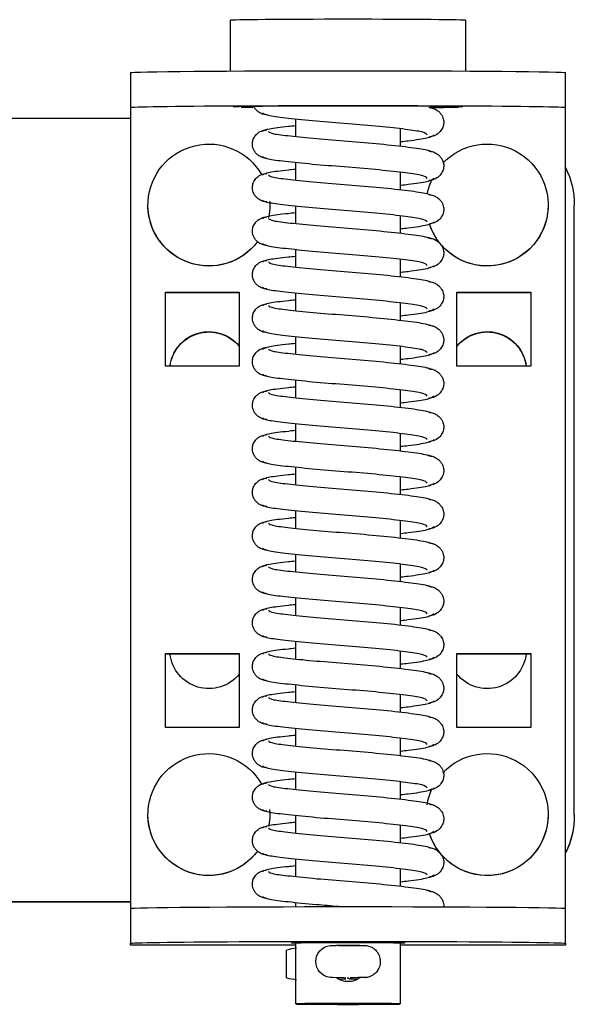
# Model space of a CAD drawing. Header units: centimetres. Extents: x 0 to 55409, y -2708 to 14680.
# Tile 158 of 215: x 50120.45 to 50126.83, y 5383.64 to 5394.95. Entities that reach past the tile are written whole.
import ezdxf

# ---------------------------------------------------------------- set-up
doc = ezdxf.new("R2010")
doc.units = ezdxf.units.CM
doc.header["$LTSCALE"] = 0.01
doc.layers.add('A-konstrukcja', color=7, linetype='Continuous')

# ---------------------------------------------------------------- blocks, each defined once
blk = doc.blocks.new('A$7E8814B27261F1')
at = {"color": 7, "linetype": 'Continuous'}
for p, q in [((3827.65, 4387), (3827.65, 4424.5)), ((3917.64, 4387), (3917.64, 4424.5)), ((3917.68, 4387), (3917.68, 4424.5)), ((3822.39, 4387), (3826.39, 4387)), ((3826.39, 4387), (3826.6, 4387)), ((3826.6, 4387), (3827.61, 4387)), ((3827.61, 4387), (3917.61, 4387)), ((3917.61, 4387), (3918.39, 4387)), ((3918.39, 4387), (3922.39, 4387)), ((3922.6, 4387), (3922.39, 4387)), ((3922.6, 4368), (3922.6, 4387)), ((3837.61, 4385), (3837.6, 4385)), ((3907.61, 4385), (3907.6, 4385)), ((3847.61, 4383), (3847.61, 4374.5)), ((3856.11, 4383), (3847.61, 4383)), ((3847.64, 4383), (3847.64, 4374.5)), ((3856.11, 4374.5), (3856.11, 4383)), ((3889.11, 4383), (3889.11, 4374.5)), ((3897.61, 4383), (3889.11, 4383)), ((3889.14, 4383), (3889.14, 4374.5)), ((3897.61, 4374.5), (3897.61, 4383)), ((3822.21, 4375.5), (3816.35, 4375.5)), ((3847.61, 4374.5), (3856.11, 4374.5)), ((3889.11, 4374.5), (3897.61, 4374.5)), ((3837.6, 4371), (3837.61, 4371)), ((3907.6, 4371), (3907.61, 4371)), ((3926.34, 4369.09), (3923.19, 4369.09)), ((3829.73, 4368), (3827.73, 4368)), ((3834.73, 4368), (3832.73, 4368)), ((3839.73, 4368), (3837.73, 4368)), ((3844.73, 4368), (3842.73, 4368)), ((3849.73, 4368), (3847.73, 4368)), ((3854.73, 4368), (3852.73, 4368)), ((3859.73, 4368), (3857.73, 4368)), ((3864.73, 4368), (3862.73, 4368)), ((3869.73, 4368), (3867.73, 4368)), ((3874.73, 4368), (3872.73, 4368)), ((3879.73, 4368), (3877.73, 4368)), ((3884.73, 4368), (3882.73, 4368)), ((3889.73, 4368), (3887.73, 4368)), ((3894.73, 4368), (3892.73, 4368)), ((3899.72, 4368), (3897.73, 4368)), ((3904.72, 4368), (3902.73, 4368)), ((3909.72, 4368), (3907.73, 4368)), ((3914.72, 4368), (3912.73, 4368)), ((3918.18, 4368), (3917.73, 4368)), ((3929.35, 4368), (3922.32, 4368)), ((3926.33, 4363.8), (3926.32, 4364.02)), ((3926.35, 4362.49), (3926.33, 4363.8)), ((3926.51, 4362.49), (3926.52, 4363.02)), ((3926.33, 4360.2), (3926.35, 4361.51)), ((3926.52, 4360.97), (3926.51, 4361.51)), ((3828.84, 4356), (3830.84, 4356)), ((3833.84, 4356), (3835.84, 4356)), ((3838.84, 4356), (3840.84, 4356)), ((3843.84, 4356), (3845.84, 4356)), ((3848.84, 4356), (3850.84, 4356)), ((3853.84, 4356), (3855.84, 4356)), ((3858.84, 4356), (3860.84, 4356)), ((3863.84, 4356), (3865.84, 4356)), ((3868.84, 4356), (3870.84, 4356)), ((3873.84, 4356), (3875.84, 4356)), ((3878.84, 4356), (3880.84, 4356)), ((3883.84, 4356), (3885.84, 4356)), ((3888.84, 4356), (3890.84, 4356)), ((3893.84, 4356), (3895.84, 4356)), ((3898.84, 4356), (3900.84, 4356)), ((3903.84, 4356), (3905.84, 4356)), ((3908.84, 4356), (3910.84, 4356)), ((3913.84, 4356), (3915.84, 4356)), ((3922.32, 4356), (3929.35, 4356)), ((3922.6, 4337), (3922.6, 4356)), ((3856.11, 4349.5), (3847.61, 4349.5)), ((3847.61, 4349.5), (3847.61, 4341)), ((3847.64, 4349.5), (3847.64, 4341)), ((3856.11, 4341), (3856.11, 4349.5)), ((3889.11, 4349.5), (3889.11, 4341)), ((3897.61, 4349.5), (3889.11, 4349.5)), ((3889.14, 4349.5), (3889.14, 4341)), ((3897.61, 4341), (3897.61, 4349.5)), ((3816.35, 4348.5), (3822.21, 4348.5)), ((3847.61, 4341), (3856.11, 4341)), ((3889.11, 4341), (3897.61, 4341)), ((3837.6, 4339), (3837.61, 4339)), ((3907.6, 4339), (3907.61, 4339)), ((3826.39, 4337), (3822.39, 4337)), ((3826.6, 4337), (3826.39, 4337)), ((3827.61, 4337), (3826.6, 4337)), ((3917.61, 4337), (3827.61, 4337)), ((3918.39, 4337), (3917.61, 4337)), ((3922.39, 4337), (3918.39, 4337)), ((3922.39, 4337), (3922.6, 4337)), ((3907.64, 4336), (3837.65, 4336)), ((3907.68, 4336), (3907.64, 4336))]:
    blk.add_line(p, q, dxfattribs=at)
for centre, radius, start, end in [((3924.48, 4363.85), 1.85, 6.3886, 173.7433), ((3924.54, 4362), 2.25, 0, 36.7992), ((3926.32, 4362.22), 0.178, 269.9445, 309.3444), ((3928.89, 4362.44), 2.54, 178.7797, 184.2455), ((3924.54, 4362), 2.25, 323.4294, 0), ((3920.15, 4360.24), 6.18, 357.0618, 359.6522)]:
    blk.add_arc(centre, radius, start, end, dxfattribs=at)
for centre, major_axis, ratio, start_param, end_param in [((3822.39, 4362), (0, -25), 0.008727, 3.141593, 6.283185), ((3826.39, 4362), (0, 25), 0.008727, 0, 3.141593), ((3918.39, 4362), (0, -25), 0.008727, 3.141593, 6.283185), ((3922.39, 4362), (0, 25), 0.008727, 0, 3.141593), ((3837.6, 4378), (0, -7), 0.999962, 0.643673, 5.758972), ((3837.61, 4378), (0, -7), 0.999962, 0.64291, 3.141593), ((3907.6, 4378), (0, -7), 0.999962, 0.643673, 5.758972), ((3907.61, 4378), (0, -7), 0.999962, 0.64291, 3.141593), ((3856.64, 4378), (0, 4.5), 0.999962, 0.11915, 2.461919), ((3856.68, 4378), (0, 4.5), 0.999962, 0.126966, 2.461919), ((3888.64, 4378), (0, 4.5), 0.999962, 3.821266, 6.171844), ((3816.35, 4362), (0, -13.5), 0.008727, 3.141593, 6.283185), ((3826.35, 4362), (0, -13.5), 0.008727, 2.51509, 2.713637), ((3837.6, 4378), (0, -7), 0.999962, 6.218805, 6.283185), ((3837.6, 4378), (0, -7), 0.999962, 0, 0.205478), ((3837.61, 4378), (0, -7), 0.999962, 0, 0.204519), ((3907.6, 4378), (0, -7), 0.999962, 6.200062, 6.283185), ((3907.6, 4378), (0, -7), 0.999962, 0, 0.192416), ((3907.61, 4378), (0, -7), 0.999962, 0, 0.191235), ((3922.35, 4362), (0, 6.5), 0.008727, 0, 3.536384), ((3922.35, 4362), (0, 6.5), 0.008727, 5.888394, 6.283185), ((3924.75, 4367.49), (0.02, 3.2), 0.577306, 1.080195, 1.440017), ((3924.77, 4368.25), (-1.85, 0.03), 0.865992, 5.747922, 5.805673), ((3924.77, 4368.25), (1.85, -0.03), 0.865992, 0.512416, 0.570167), ((3924.75, 4367.49), (0.02, 3.2), 0.577306, 4.851893, 5.211716), ((3926.5, 4364.21), (0, -1.96), 0.008727, 0, 0.523599), ((3926.33, 4362.49), (-0.18, 0.003), 0.865992, 3.141591, 3.294186), ((3926.33, 4361.51), (-0.18, -0.003), 0.865992, 2.988999, 3.141595), ((3826.35, 4362), (0, -13.5), 0.008727, 0.346715, 0.791701), ((3837.6, 4346), (0, 7), 0.999962, 0.756165, 5.966878), ((3837.6, 4346), (0, 7), 0.999962, 0.195682, 0.425982), ((3837.61, 4346), (0, 7), 0.999962, 3.141593, 5.967856), ((3907.6, 4346), (0, 7), 0.999962, 0.749505, 5.965135), ((3907.6, 4346), (0, 7), 0.999962, 0.159882, 0.437678), ((3907.61, 4346), (0, 7), 0.999962, 3.141593, 5.966115), ((3856.64, 4346), (0, -4.5), 0.999962, 3.821266, 6.164035), ((3856.68, 4346), (0, -4.5), 0.999962, 3.821266, 6.156219), ((3888.64, 4346), (0, -4.5), 0.999962, 0.111341, 2.461919), ((3837.65, 4346), (0, 10), 0.999962, 2.690566, 3.141593), ((3907.64, 4346), (0, -10), 0.999962, 0, 0.451027), ((3907.68, 4346), (0, 10), 0.999962, 3.141593, 3.592619)]:
    blk.add_ellipse(centre, major_axis=major_axis, ratio=ratio, start_param=start_param, end_param=end_param, dxfattribs=at)
for major_axis in [(0, 6), (0, 4.5)]:
    blk.add_ellipse((3929.35, 4362), major_axis=major_axis, ratio=0.008727, dxfattribs=at)
for points, knots in [([(3826.24, 4357.34), (3826.23, 4359.1), (3826.23, 4362.18), (3826.24, 4367.34), (3826.26, 4371.62), (3826.29, 4374.08), (3826.32, 4375), (3826.33, 4375.19), (3826.33, 4375.19)], [0, 0, 0, 0, 0.1687505, 0.3408406, 0.5128737, 0.6842855, 0.7688117, 0.8186463, 0.8186463, 0.8186463, 0.8186463]), ([(3832.24, 4371.34), (3832.22, 4371.52), (3832.18, 4371.82), (3831.96, 4372.25), (3831.69, 4372.57), (3831.31, 4372.85), (3830.85, 4373), (3830.4, 4373.01), (3829.9, 4372.87), (3829.43, 4372.52), (3829.06, 4371.98), (3828.99, 4371.57), (3828.96, 4371.34)], [0, 0, 0, 0, 0.083347, 0.163832, 0.239536, 0.309654, 0.433413, 0.542458, 0.654363, 0.770804, 0.888002, 1, 1, 1, 1]), ([(3837.24, 4371.34), (3837.22, 4371.52), (3837.18, 4371.82), (3836.96, 4372.25), (3836.69, 4372.57), (3836.31, 4372.85), (3835.84, 4373), (3835.4, 4373.01), (3834.9, 4372.87), (3834.43, 4372.52), (3834.06, 4371.98), (3833.99, 4371.57), (3833.96, 4371.34)], [0, 0, 0, 0, 0.083347, 0.163832, 0.239536, 0.309654, 0.433413, 0.542458, 0.654363, 0.770804, 0.888002, 1, 1, 1, 1]), ([(3842.24, 4371.34), (3842.22, 4371.52), (3842.18, 4371.82), (3841.96, 4372.25), (3841.69, 4372.57), (3841.31, 4372.85), (3840.84, 4373), (3840.4, 4373.01), (3839.9, 4372.87), (3839.43, 4372.52), (3839.06, 4371.98), (3838.99, 4371.57), (3838.96, 4371.34)], [0, 0, 0, 0, 0.083347, 0.163832, 0.239536, 0.309654, 0.433413, 0.542458, 0.654363, 0.770804, 0.888002, 1, 1, 1, 1]), ([(3847.24, 4371.34), (3847.22, 4371.52), (3847.18, 4371.82), (3846.96, 4372.25), (3846.69, 4372.57), (3846.31, 4372.85), (3845.84, 4373), (3845.39, 4373.01), (3844.9, 4372.87), (3844.43, 4372.52), (3844.06, 4371.98), (3843.99, 4371.57), (3843.96, 4371.34)], [0, 0, 0, 0, 0.083347, 0.163832, 0.239536, 0.309654, 0.433413, 0.542458, 0.654363, 0.770804, 0.888002, 1, 1, 1, 1]), ([(3852.24, 4371.34), (3852.22, 4371.52), (3852.18, 4371.82), (3851.96, 4372.25), (3851.69, 4372.57), (3851.3, 4372.85), (3850.84, 4373), (3850.39, 4373.01), (3849.9, 4372.87), (3849.43, 4372.52), (3849.06, 4371.98), (3848.99, 4371.57), (3848.96, 4371.34)], [0, 0, 0, 0, 0.083347, 0.163832, 0.239536, 0.309654, 0.433413, 0.542458, 0.654363, 0.770804, 0.888002, 1, 1, 1, 1]), ([(3857.24, 4371.34), (3857.22, 4371.52), (3857.18, 4371.82), (3856.96, 4372.25), (3856.69, 4372.57), (3856.3, 4372.85), (3855.84, 4373), (3855.39, 4373.01), (3854.9, 4372.87), (3854.43, 4372.52), (3854.06, 4371.98), (3853.99, 4371.57), (3853.96, 4371.34)], [0, 0, 0, 0, 0.083347, 0.163832, 0.239536, 0.309654, 0.433413, 0.542458, 0.654363, 0.770804, 0.888002, 1, 1, 1, 1]), ([(3862.24, 4371.34), (3862.22, 4371.52), (3862.17, 4371.82), (3861.96, 4372.25), (3861.69, 4372.57), (3861.3, 4372.85), (3860.84, 4373), (3860.39, 4373.01), (3859.9, 4372.87), (3859.43, 4372.52), (3859.06, 4371.98), (3858.99, 4371.57), (3858.96, 4371.34)], [0, 0, 0, 0, 0.083347, 0.163832, 0.239536, 0.309654, 0.433413, 0.542458, 0.654363, 0.770804, 0.888002, 1, 1, 1, 1]), ([(3867.24, 4371.34), (3867.21, 4371.52), (3867.17, 4371.82), (3866.96, 4372.25), (3866.69, 4372.57), (3866.3, 4372.85), (3865.84, 4373), (3865.39, 4373.01), (3864.9, 4372.87), (3864.43, 4372.52), (3864.06, 4371.98), (3863.99, 4371.57), (3863.96, 4371.34)], [0, 0, 0, 0, 0.083347, 0.163832, 0.239536, 0.309654, 0.433413, 0.542458, 0.654363, 0.770804, 0.888002, 1, 1, 1, 1]), ([(3872.24, 4371.34), (3872.21, 4371.52), (3872.17, 4371.82), (3871.96, 4372.25), (3871.68, 4372.57), (3871.3, 4372.85), (3870.84, 4373), (3870.39, 4373.01), (3869.9, 4372.87), (3869.43, 4372.52), (3869.06, 4371.98), (3868.99, 4371.57), (3868.96, 4371.34)], [0, 0, 0, 0, 0.083347, 0.163832, 0.239536, 0.309654, 0.433413, 0.542458, 0.654363, 0.770804, 0.888002, 1, 1, 1, 1]), ([(3877.24, 4371.34), (3877.21, 4371.52), (3877.17, 4371.82), (3876.96, 4372.25), (3876.68, 4372.57), (3876.3, 4372.85), (3875.84, 4373), (3875.39, 4373.01), (3874.9, 4372.87), (3874.43, 4372.52), (3874.06, 4371.98), (3873.99, 4371.57), (3873.96, 4371.34)], [0, 0, 0, 0, 0.083347, 0.163832, 0.239536, 0.309654, 0.433413, 0.542458, 0.654363, 0.770804, 0.888002, 1, 1, 1, 1]), ([(3882.24, 4371.34), (3882.21, 4371.52), (3882.17, 4371.82), (3881.96, 4372.25), (3881.68, 4372.57), (3881.3, 4372.85), (3880.84, 4373), (3880.39, 4373.01), (3879.9, 4372.87), (3879.43, 4372.52), (3879.06, 4371.98), (3878.99, 4371.57), (3878.96, 4371.34)], [0, 0, 0, 0, 0.083347, 0.163832, 0.239536, 0.309654, 0.433413, 0.542458, 0.654363, 0.770804, 0.888002, 1, 1, 1, 1]), ([(3887.24, 4371.34), (3887.21, 4371.52), (3887.17, 4371.82), (3886.96, 4372.25), (3886.68, 4372.57), (3886.3, 4372.85), (3885.84, 4373), (3885.39, 4373.01), (3884.9, 4372.87), (3884.43, 4372.52), (3884.06, 4371.98), (3883.99, 4371.57), (3883.96, 4371.34)], [0, 0, 0, 0, 0.083347, 0.163832, 0.239536, 0.309654, 0.433413, 0.542458, 0.654363, 0.770804, 0.888002, 1, 1, 1, 1]), ([(3892.23, 4371.34), (3892.21, 4371.52), (3892.17, 4371.82), (3891.96, 4372.25), (3891.68, 4372.57), (3891.3, 4372.85), (3890.84, 4373), (3890.39, 4373.01), (3889.9, 4372.87), (3889.43, 4372.52), (3889.06, 4371.98), (3888.99, 4371.57), (3888.96, 4371.34)], [0, 0, 0, 0, 0.083347, 0.163832, 0.239536, 0.309654, 0.433413, 0.542458, 0.654363, 0.770804, 0.888002, 1, 1, 1, 1]), ([(3897.23, 4371.34), (3897.21, 4371.52), (3897.17, 4371.82), (3896.96, 4372.25), (3896.68, 4372.57), (3896.3, 4372.85), (3895.84, 4373), (3895.39, 4373.01), (3894.9, 4372.87), (3894.43, 4372.52), (3894.06, 4371.98), (3893.99, 4371.57), (3893.96, 4371.34)], [0, 0, 0, 0, 0.083347, 0.163832, 0.239536, 0.309654, 0.433413, 0.542458, 0.654363, 0.770804, 0.888002, 1, 1, 1, 1]), ([(3902.23, 4371.34), (3902.21, 4371.52), (3902.17, 4371.82), (3901.96, 4372.25), (3901.68, 4372.57), (3901.3, 4372.85), (3900.84, 4373), (3900.39, 4373.01), (3899.9, 4372.87), (3899.43, 4372.52), (3899.06, 4371.98), (3898.99, 4371.57), (3898.96, 4371.34)], [0, 0, 0, 0, 0.083347, 0.163832, 0.239536, 0.309654, 0.433413, 0.542458, 0.654363, 0.770804, 0.888002, 1, 1, 1, 1]), ([(3907.23, 4371.34), (3907.21, 4371.52), (3907.17, 4371.82), (3906.96, 4372.25), (3906.68, 4372.57), (3906.3, 4372.85), (3905.84, 4373), (3905.39, 4373.01), (3904.9, 4372.87), (3904.43, 4372.52), (3904.06, 4371.98), (3903.99, 4371.57), (3903.96, 4371.34)], [0, 0, 0, 0, 0.083347, 0.163832, 0.239536, 0.309654, 0.433413, 0.542458, 0.654363, 0.770804, 0.888002, 1, 1, 1, 1]), ([(3912.23, 4371.34), (3912.21, 4371.52), (3912.17, 4371.82), (3911.96, 4372.25), (3911.68, 4372.57), (3911.3, 4372.85), (3910.84, 4373), (3910.39, 4373.01), (3909.9, 4372.87), (3909.43, 4372.52), (3909.06, 4371.98), (3908.99, 4371.57), (3908.96, 4371.34)], [0, 0, 0, 0, 0.083347, 0.163832, 0.239536, 0.309654, 0.433413, 0.542458, 0.654363, 0.770804, 0.888002, 1, 1, 1, 1]), ([(3917.23, 4371.34), (3917.21, 4371.52), (3917.17, 4371.82), (3916.96, 4372.25), (3916.68, 4372.57), (3916.3, 4372.85), (3915.84, 4373), (3915.39, 4373.01), (3914.9, 4372.87), (3914.43, 4372.52), (3914.06, 4371.98), (3913.99, 4371.57), (3913.96, 4371.34)], [0, 0, 0, 0, 0.083347, 0.163832, 0.239536, 0.309654, 0.433413, 0.542458, 0.654363, 0.770804, 0.888002, 1, 1, 1, 1]), ([(3827.24, 4371.34), (3827.22, 4371.52), (3827.18, 4371.82), (3826.96, 4372.25), (3826.69, 4372.57), (3826.45, 4372.74), (3826.32, 4372.81), (3826.28, 4372.83)], [0, 0, 0, 0, 0.0833472, 0.163832, 0.2395359, 0.3096544, 0.3315427, 0.3315427, 0.3315427, 0.3315427]), ([(3829.54, 4352.92), (3829.42, 4353.02), (3829.21, 4353.25), (3828.91, 4355.3), (3828.57, 4358.32), (3828.26, 4362.01), (3827.97, 4365.77), (3827.64, 4368.98), (3827.37, 4371.3), (3827.17, 4371.67), (3827.06, 4371.84)], [0, 0, 0, 0, 0.121791, 0.240967, 0.366377, 0.489817, 0.61453, 0.74385, 0.869259, 1, 1, 1, 1]), ([(3829.14, 4371.84), (3829.03, 4371.67), (3828.83, 4371.31), (3828.63, 4369.58), (3828.5, 4368.36), (3828.47, 4368.09)], [0, 0, 0, 0, 0.2559837, 0.5017023, 0.5678083, 0.5678083, 0.5678083, 0.5678083]), ([(3834.54, 4352.92), (3834.42, 4353.02), (3834.21, 4353.25), (3833.91, 4355.3), (3833.57, 4358.32), (3833.26, 4362.01), (3832.97, 4365.77), (3832.64, 4368.98), (3832.37, 4371.3), (3832.17, 4371.67), (3832.06, 4371.84)], [0, 0, 0, 0, 0.121791, 0.240967, 0.366377, 0.489817, 0.61453, 0.74385, 0.869259, 1, 1, 1, 1]), ([(3834.14, 4371.84), (3834.03, 4371.67), (3833.83, 4371.31), (3833.63, 4369.58), (3833.5, 4368.36), (3833.47, 4368.09)], [0, 0, 0, 0, 0.2559837, 0.5017023, 0.5678083, 0.5678083, 0.5678083, 0.5678083]), ([(3839.54, 4352.92), (3839.42, 4353.02), (3839.21, 4353.25), (3838.91, 4355.3), (3838.57, 4358.32), (3838.26, 4362.01), (3837.97, 4365.77), (3837.64, 4368.98), (3837.37, 4371.3), (3837.17, 4371.67), (3837.06, 4371.84)], [0, 0, 0, 0, 0.121791, 0.240967, 0.366377, 0.489817, 0.61453, 0.74385, 0.869259, 1, 1, 1, 1]), ([(3839.14, 4371.84), (3839.03, 4371.67), (3838.83, 4371.31), (3838.63, 4369.58), (3838.5, 4368.36), (3838.47, 4368.09)], [0, 0, 0, 0, 0.2559837, 0.5017023, 0.5678083, 0.5678083, 0.5678083, 0.5678083]), ([(3844.54, 4352.92), (3844.42, 4353.02), (3844.21, 4353.25), (3843.91, 4355.3), (3843.57, 4358.32), (3843.26, 4362.01), (3842.97, 4365.77), (3842.64, 4368.98), (3842.37, 4371.3), (3842.17, 4371.67), (3842.06, 4371.84)], [0, 0, 0, 0, 0.121791, 0.240967, 0.366377, 0.489817, 0.61453, 0.74385, 0.869259, 1, 1, 1, 1]), ([(3844.14, 4371.84), (3844.03, 4371.67), (3843.83, 4371.31), (3843.63, 4369.58), (3843.5, 4368.36), (3843.47, 4368.09)], [0, 0, 0, 0, 0.2559837, 0.5017023, 0.5678083, 0.5678083, 0.5678083, 0.5678083]), ([(3849.54, 4352.92), (3849.42, 4353.02), (3849.21, 4353.25), (3848.91, 4355.3), (3848.57, 4358.32), (3848.26, 4362.01), (3847.97, 4365.77), (3847.64, 4368.98), (3847.37, 4371.3), (3847.17, 4371.67), (3847.06, 4371.84)], [0, 0, 0, 0, 0.121791, 0.240967, 0.366377, 0.489817, 0.61453, 0.74385, 0.869259, 1, 1, 1, 1]), ([(3849.14, 4371.84), (3849.03, 4371.67), (3848.83, 4371.31), (3848.63, 4369.58), (3848.5, 4368.36), (3848.47, 4368.09)], [0, 0, 0, 0, 0.2559837, 0.5017023, 0.5678083, 0.5678083, 0.5678083, 0.5678083]), ([(3854.54, 4352.92), (3854.42, 4353.02), (3854.21, 4353.25), (3853.91, 4355.3), (3853.56, 4358.32), (3853.26, 4362.01), (3852.97, 4365.77), (3852.64, 4368.98), (3852.37, 4371.3), (3852.17, 4371.67), (3852.06, 4371.84)], [0, 0, 0, 0, 0.121791, 0.240967, 0.366377, 0.489817, 0.61453, 0.74385, 0.869259, 1, 1, 1, 1]), ([(3854.14, 4371.84), (3854.03, 4371.67), (3853.83, 4371.31), (3853.63, 4369.58), (3853.5, 4368.36), (3853.47, 4368.09)], [0, 0, 0, 0, 0.2559837, 0.5017023, 0.5678083, 0.5678083, 0.5678083, 0.5678083]), ([(3859.54, 4352.92), (3859.42, 4353.02), (3859.21, 4353.25), (3858.91, 4355.3), (3858.56, 4358.32), (3858.26, 4362.01), (3857.97, 4365.77), (3857.64, 4368.98), (3857.37, 4371.3), (3857.17, 4371.67), (3857.06, 4371.84)], [0, 0, 0, 0, 0.121791, 0.240967, 0.366377, 0.489817, 0.61453, 0.74385, 0.869259, 1, 1, 1, 1]), ([(3859.14, 4371.84), (3859.03, 4371.67), (3858.83, 4371.31), (3858.63, 4369.58), (3858.5, 4368.36), (3858.47, 4368.09)], [0, 0, 0, 0, 0.2559837, 0.5017023, 0.5678083, 0.5678083, 0.5678083, 0.5678083]), ([(3864.54, 4352.92), (3864.42, 4353.02), (3864.21, 4353.25), (3863.91, 4355.3), (3863.56, 4358.32), (3863.26, 4362.01), (3862.96, 4365.77), (3862.64, 4368.98), (3862.37, 4371.3), (3862.17, 4371.67), (3862.06, 4371.84)], [0, 0, 0, 0, 0.121791, 0.240967, 0.366377, 0.489817, 0.61453, 0.74385, 0.869259, 1, 1, 1, 1]), ([(3864.14, 4371.84), (3864.03, 4371.67), (3863.83, 4371.31), (3863.63, 4369.58), (3863.5, 4368.36), (3863.47, 4368.09)], [0, 0, 0, 0, 0.2559837, 0.5017023, 0.5678083, 0.5678083, 0.5678083, 0.5678083]), ([(3869.54, 4352.92), (3869.42, 4353.02), (3869.21, 4353.25), (3868.91, 4355.3), (3868.56, 4358.32), (3868.26, 4362.01), (3867.96, 4365.77), (3867.64, 4368.98), (3867.37, 4371.3), (3867.17, 4371.67), (3867.06, 4371.84)], [0, 0, 0, 0, 0.121791, 0.240967, 0.366377, 0.489817, 0.61453, 0.74385, 0.869259, 1, 1, 1, 1]), ([(3869.14, 4371.84), (3869.02, 4371.67), (3868.83, 4371.31), (3868.63, 4369.58), (3868.5, 4368.36), (3868.47, 4368.09)], [0, 0, 0, 0, 0.2559837, 0.5017023, 0.5678083, 0.5678083, 0.5678083, 0.5678083]), ([(3874.54, 4352.92), (3874.42, 4353.02), (3874.21, 4353.25), (3873.91, 4355.3), (3873.56, 4358.32), (3873.26, 4362.01), (3872.96, 4365.77), (3872.64, 4368.98), (3872.37, 4371.3), (3872.17, 4371.67), (3872.06, 4371.84)], [0, 0, 0, 0, 0.121791, 0.240967, 0.366377, 0.489817, 0.61453, 0.74385, 0.869259, 1, 1, 1, 1]), ([(3874.14, 4371.84), (3874.02, 4371.67), (3873.83, 4371.31), (3873.63, 4369.58), (3873.5, 4368.36), (3873.47, 4368.09)], [0, 0, 0, 0, 0.2559837, 0.5017023, 0.5678083, 0.5678083, 0.5678083, 0.5678083]), ([(3879.54, 4352.92), (3879.42, 4353.02), (3879.21, 4353.25), (3878.91, 4355.3), (3878.56, 4358.32), (3878.26, 4362.01), (3877.96, 4365.77), (3877.64, 4368.98), (3877.37, 4371.3), (3877.17, 4371.67), (3877.06, 4371.84)], [0, 0, 0, 0, 0.121791, 0.240967, 0.366377, 0.489817, 0.61453, 0.74385, 0.869259, 1, 1, 1, 1]), ([(3879.14, 4371.84), (3879.02, 4371.67), (3878.83, 4371.31), (3878.63, 4369.58), (3878.5, 4368.36), (3878.47, 4368.09)], [0, 0, 0, 0, 0.2559837, 0.5017023, 0.5678083, 0.5678083, 0.5678083, 0.5678083]), ([(3884.54, 4352.92), (3884.42, 4353.02), (3884.21, 4353.25), (3883.91, 4355.3), (3883.56, 4358.32), (3883.26, 4362.01), (3882.96, 4365.77), (3882.64, 4368.98), (3882.37, 4371.3), (3882.17, 4371.67), (3882.06, 4371.84)], [0, 0, 0, 0, 0.121791, 0.240967, 0.366377, 0.489817, 0.61453, 0.74385, 0.869259, 1, 1, 1, 1]), ([(3884.14, 4371.84), (3884.02, 4371.67), (3883.83, 4371.31), (3883.63, 4369.58), (3883.5, 4368.36), (3883.47, 4368.09)], [0, 0, 0, 0, 0.2559837, 0.5017023, 0.5678083, 0.5678083, 0.5678083, 0.5678083]), ([(3889.54, 4352.92), (3889.42, 4353.02), (3889.21, 4353.25), (3888.91, 4355.3), (3888.56, 4358.32), (3888.26, 4362.01), (3887.96, 4365.77), (3887.64, 4368.98), (3887.37, 4371.3), (3887.17, 4371.67), (3887.06, 4371.84)], [0, 0, 0, 0, 0.121791, 0.240967, 0.366377, 0.489817, 0.61453, 0.74385, 0.869259, 1, 1, 1, 1]), ([(3889.14, 4371.84), (3889.02, 4371.67), (3888.83, 4371.31), (3888.63, 4369.58), (3888.5, 4368.36), (3888.47, 4368.09)], [0, 0, 0, 0, 0.2559837, 0.5017023, 0.5678083, 0.5678083, 0.5678083, 0.5678083]), ([(3894.54, 4352.92), (3894.42, 4353.02), (3894.21, 4353.25), (3893.91, 4355.3), (3893.56, 4358.32), (3893.26, 4362.01), (3892.96, 4365.77), (3892.64, 4368.98), (3892.37, 4371.3), (3892.17, 4371.67), (3892.06, 4371.84)], [0, 0, 0, 0, 0.121791, 0.240967, 0.366377, 0.489817, 0.61453, 0.74385, 0.869259, 1, 1, 1, 1]), ([(3894.14, 4371.84), (3894.02, 4371.67), (3893.83, 4371.31), (3893.63, 4369.58), (3893.5, 4368.36), (3893.47, 4368.09)], [0, 0, 0, 0, 0.2559837, 0.5017023, 0.5678083, 0.5678083, 0.5678083, 0.5678083]), ([(3899.54, 4352.92), (3899.42, 4353.02), (3899.2, 4353.25), (3898.91, 4355.3), (3898.56, 4358.32), (3898.26, 4362.01), (3897.96, 4365.77), (3897.64, 4368.98), (3897.37, 4371.3), (3897.17, 4371.67), (3897.06, 4371.84)], [0, 0, 0, 0, 0.121791, 0.240967, 0.366377, 0.489817, 0.61453, 0.74385, 0.869259, 1, 1, 1, 1]), ([(3899.14, 4371.84), (3899.02, 4371.67), (3898.83, 4371.31), (3898.63, 4369.58), (3898.5, 4368.36), (3898.47, 4368.09)], [0, 0, 0, 0, 0.2559837, 0.5017023, 0.5678083, 0.5678083, 0.5678083, 0.5678083]), ([(3904.54, 4352.92), (3904.42, 4353.02), (3904.2, 4353.25), (3903.91, 4355.3), (3903.56, 4358.32), (3903.26, 4362.01), (3902.96, 4365.77), (3902.64, 4368.98), (3902.36, 4371.3), (3902.17, 4371.67), (3902.06, 4371.84)], [0, 0, 0, 0, 0.121791, 0.240967, 0.366377, 0.489817, 0.61453, 0.74385, 0.869259, 1, 1, 1, 1]), ([(3904.13, 4371.84), (3904.02, 4371.67), (3903.83, 4371.31), (3903.63, 4369.58), (3903.5, 4368.36), (3903.47, 4368.09)], [0, 0, 0, 0, 0.2559837, 0.5017023, 0.5678083, 0.5678083, 0.5678083, 0.5678083]), ([(3909.54, 4352.92), (3909.42, 4353.02), (3909.2, 4353.25), (3908.91, 4355.3), (3908.56, 4358.32), (3908.26, 4362.01), (3907.96, 4365.77), (3907.64, 4368.98), (3907.36, 4371.3), (3907.17, 4371.67), (3907.06, 4371.84)], [0, 0, 0, 0, 0.121791, 0.240967, 0.366377, 0.489817, 0.61453, 0.74385, 0.869259, 1, 1, 1, 1]), ([(3909.13, 4371.84), (3909.02, 4371.67), (3908.83, 4371.31), (3908.63, 4369.58), (3908.5, 4368.36), (3908.47, 4368.09)], [0, 0, 0, 0, 0.2559837, 0.5017023, 0.5678083, 0.5678083, 0.5678083, 0.5678083]), ([(3914.54, 4352.92), (3914.42, 4353.02), (3914.2, 4353.25), (3913.91, 4355.3), (3913.56, 4358.32), (3913.26, 4362.01), (3912.96, 4365.77), (3912.64, 4368.98), (3912.36, 4371.3), (3912.17, 4371.67), (3912.06, 4371.84)], [0, 0, 0, 0, 0.121791, 0.240967, 0.366377, 0.489817, 0.61453, 0.74385, 0.869259, 1, 1, 1, 1]), ([(3914.13, 4371.84), (3914.02, 4371.67), (3913.83, 4371.31), (3913.62, 4369.58), (3913.5, 4368.36), (3913.47, 4368.09)], [0, 0, 0, 0, 0.2559837, 0.5017023, 0.5678083, 0.5678083, 0.5678083, 0.5678083]), ([(3918.17, 4363.11), (3918.1, 4363.97), (3917.93, 4366.08), (3917.64, 4368.98), (3917.36, 4371.3), (3917.17, 4371.67), (3917.06, 4371.84)], [0.5271569, 0.5271569, 0.5271569, 0.5271569, 0.6145301, 0.7438503, 0.8692586, 1, 1, 1, 1]), ([(3829.15, 4371.14), (3829.24, 4371.05), (3829.42, 4370.8), (3829.66, 4368.75), (3829.97, 4365.71), (3830.26, 4361.99), (3830.58, 4358.2), (3830.94, 4354.97), (3831.21, 4353.12), (3831.37, 4352.62), (3831.41, 4352.5)], [0.0018545, 0.0018545, 0.0018545, 0.0018545, 0.1218156, 0.2410193, 0.3664581, 0.489919, 0.6146396, 0.7439488, 0.8693234, 0.9192158, 0.9192158, 0.9192158, 0.9192158]), ([(3834.14, 4371.14), (3834.24, 4371.05), (3834.41, 4370.8), (3834.66, 4368.75), (3834.97, 4365.71), (3835.26, 4361.99), (3835.58, 4358.2), (3835.94, 4354.97), (3836.21, 4353.12), (3836.37, 4352.62), (3836.41, 4352.5)], [0.0018545, 0.0018545, 0.0018545, 0.0018545, 0.1218156, 0.2410193, 0.3664581, 0.489919, 0.6146396, 0.7439488, 0.8693234, 0.9192158, 0.9192158, 0.9192158, 0.9192158]), ([(3839.14, 4371.14), (3839.24, 4371.05), (3839.41, 4370.8), (3839.66, 4368.75), (3839.97, 4365.71), (3840.26, 4361.99), (3840.58, 4358.2), (3840.94, 4354.97), (3841.21, 4353.12), (3841.37, 4352.62), (3841.41, 4352.5)], [0.0018545, 0.0018545, 0.0018545, 0.0018545, 0.1218156, 0.2410193, 0.3664581, 0.489919, 0.6146396, 0.7439488, 0.8693234, 0.9192158, 0.9192158, 0.9192158, 0.9192158]), ([(3844.14, 4371.14), (3844.24, 4371.05), (3844.41, 4370.8), (3844.66, 4368.75), (3844.97, 4365.71), (3845.26, 4361.99), (3845.58, 4358.2), (3845.94, 4354.97), (3846.21, 4353.12), (3846.37, 4352.62), (3846.41, 4352.5)], [0.0018545, 0.0018545, 0.0018545, 0.0018545, 0.1218156, 0.2410193, 0.3664581, 0.489919, 0.6146396, 0.7439488, 0.8693234, 0.9192158, 0.9192158, 0.9192158, 0.9192158]), ([(3849.14, 4371.14), (3849.24, 4371.05), (3849.41, 4370.8), (3849.66, 4368.75), (3849.97, 4365.71), (3850.26, 4361.99), (3850.58, 4358.2), (3850.94, 4354.97), (3851.21, 4353.12), (3851.37, 4352.62), (3851.41, 4352.5)], [0.0018545, 0.0018545, 0.0018545, 0.0018545, 0.1218156, 0.2410193, 0.3664581, 0.489919, 0.6146396, 0.7439488, 0.8693234, 0.9192158, 0.9192158, 0.9192158, 0.9192158]), ([(3854.14, 4371.14), (3854.24, 4371.05), (3854.41, 4370.8), (3854.66, 4368.75), (3854.97, 4365.71), (3855.26, 4361.99), (3855.58, 4358.2), (3855.94, 4354.97), (3856.21, 4353.12), (3856.37, 4352.62), (3856.41, 4352.5)], [0.0018545, 0.0018545, 0.0018545, 0.0018545, 0.1218156, 0.2410193, 0.3664581, 0.489919, 0.6146396, 0.7439488, 0.8693234, 0.9192158, 0.9192158, 0.9192158, 0.9192158]), ([(3859.14, 4371.14), (3859.24, 4371.05), (3859.41, 4370.8), (3859.66, 4368.75), (3859.97, 4365.71), (3860.26, 4361.99), (3860.58, 4358.2), (3860.94, 4354.97), (3861.21, 4353.12), (3861.37, 4352.62), (3861.41, 4352.5)], [0.0018545, 0.0018545, 0.0018545, 0.0018545, 0.1218156, 0.2410193, 0.3664581, 0.489919, 0.6146396, 0.7439488, 0.8693234, 0.9192158, 0.9192158, 0.9192158, 0.9192158]), ([(3864.14, 4371.14), (3864.24, 4371.05), (3864.41, 4370.8), (3864.66, 4368.75), (3864.97, 4365.71), (3865.26, 4361.99), (3865.58, 4358.2), (3865.94, 4354.97), (3866.21, 4353.12), (3866.37, 4352.62), (3866.41, 4352.5)], [0.0018545, 0.0018545, 0.0018545, 0.0018545, 0.1218156, 0.2410193, 0.3664581, 0.489919, 0.6146396, 0.7439488, 0.8693234, 0.9192158, 0.9192158, 0.9192158, 0.9192158]), ([(3869.14, 4371.14), (3869.24, 4371.05), (3869.41, 4370.8), (3869.66, 4368.75), (3869.97, 4365.71), (3870.26, 4361.99), (3870.58, 4358.2), (3870.94, 4354.97), (3871.21, 4353.12), (3871.37, 4352.62), (3871.41, 4352.5)], [0.0018545, 0.0018545, 0.0018545, 0.0018545, 0.1218156, 0.2410193, 0.3664581, 0.489919, 0.6146396, 0.7439488, 0.8693234, 0.9192158, 0.9192158, 0.9192158, 0.9192158]), ([(3874.14, 4371.14), (3874.24, 4371.05), (3874.41, 4370.8), (3874.66, 4368.75), (3874.97, 4365.71), (3875.26, 4361.99), (3875.58, 4358.2), (3875.94, 4354.97), (3876.21, 4353.12), (3876.37, 4352.62), (3876.41, 4352.5)], [0.0018545, 0.0018545, 0.0018545, 0.0018545, 0.1218156, 0.2410193, 0.3664581, 0.489919, 0.6146396, 0.7439488, 0.8693234, 0.9192158, 0.9192158, 0.9192158, 0.9192158]), ([(3879.14, 4371.14), (3879.24, 4371.05), (3879.41, 4370.8), (3879.66, 4368.75), (3879.97, 4365.71), (3880.26, 4361.99), (3880.58, 4358.2), (3880.94, 4354.97), (3881.21, 4353.12), (3881.37, 4352.62), (3881.41, 4352.5)], [0.0018545, 0.0018545, 0.0018545, 0.0018545, 0.1218156, 0.2410193, 0.3664581, 0.489919, 0.6146396, 0.7439488, 0.8693234, 0.9192158, 0.9192158, 0.9192158, 0.9192158]), ([(3884.14, 4371.14), (3884.24, 4371.05), (3884.41, 4370.8), (3884.66, 4368.75), (3884.97, 4365.71), (3885.26, 4361.99), (3885.57, 4358.2), (3885.94, 4354.97), (3886.21, 4353.12), (3886.37, 4352.62), (3886.41, 4352.5)], [0.0018545, 0.0018545, 0.0018545, 0.0018545, 0.1218156, 0.2410193, 0.3664581, 0.489919, 0.6146396, 0.7439488, 0.8693234, 0.9192158, 0.9192158, 0.9192158, 0.9192158]), ([(3889.14, 4371.14), (3889.24, 4371.05), (3889.41, 4370.8), (3889.66, 4368.75), (3889.97, 4365.71), (3890.26, 4361.99), (3890.57, 4358.2), (3890.94, 4354.97), (3891.2, 4353.12), (3891.37, 4352.62), (3891.41, 4352.5)], [0.0018545, 0.0018545, 0.0018545, 0.0018545, 0.1218156, 0.2410193, 0.3664581, 0.489919, 0.6146396, 0.7439488, 0.8693234, 0.9192158, 0.9192158, 0.9192158, 0.9192158]), ([(3894.14, 4371.14), (3894.24, 4371.05), (3894.41, 4370.8), (3894.66, 4368.75), (3894.97, 4365.71), (3895.26, 4361.99), (3895.57, 4358.2), (3895.94, 4354.97), (3896.2, 4353.12), (3896.36, 4352.62), (3896.41, 4352.5)], [0.0018545, 0.0018545, 0.0018545, 0.0018545, 0.1218156, 0.2410193, 0.3664581, 0.489919, 0.6146396, 0.7439488, 0.8693234, 0.9192158, 0.9192158, 0.9192158, 0.9192158]), ([(3899.14, 4371.14), (3899.24, 4371.05), (3899.41, 4370.8), (3899.66, 4368.75), (3899.97, 4365.71), (3900.26, 4361.99), (3900.57, 4358.2), (3900.94, 4354.97), (3901.2, 4353.12), (3901.36, 4352.62), (3901.41, 4352.5)], [0.0018545, 0.0018545, 0.0018545, 0.0018545, 0.1218156, 0.2410193, 0.3664581, 0.489919, 0.6146396, 0.7439488, 0.8693234, 0.9192158, 0.9192158, 0.9192158, 0.9192158]), ([(3904.14, 4371.14), (3904.24, 4371.05), (3904.41, 4370.8), (3904.65, 4368.75), (3904.97, 4365.71), (3905.26, 4361.99), (3905.57, 4358.2), (3905.94, 4354.97), (3906.2, 4353.12), (3906.36, 4352.62), (3906.41, 4352.5)], [0.0018545, 0.0018545, 0.0018545, 0.0018545, 0.1218156, 0.2410193, 0.3664581, 0.489919, 0.6146396, 0.7439488, 0.8693234, 0.9192158, 0.9192158, 0.9192158, 0.9192158]), ([(3909.14, 4371.14), (3909.24, 4371.05), (3909.41, 4370.8), (3909.65, 4368.75), (3909.97, 4365.71), (3910.26, 4361.99), (3910.57, 4358.2), (3910.94, 4354.97), (3911.2, 4353.12), (3911.36, 4352.62), (3911.41, 4352.5)], [0.0018545, 0.0018545, 0.0018545, 0.0018545, 0.1218156, 0.2410193, 0.3664581, 0.489919, 0.6146396, 0.7439488, 0.8693234, 0.9192158, 0.9192158, 0.9192158, 0.9192158]), ([(3914.14, 4371.14), (3914.24, 4371.05), (3914.41, 4370.8), (3914.65, 4368.75), (3914.97, 4365.71), (3915.26, 4361.99), (3915.57, 4358.2), (3915.94, 4354.97), (3916.2, 4353.12), (3916.36, 4352.62), (3916.41, 4352.5)], [0.0018545, 0.0018545, 0.0018545, 0.0018545, 0.1218156, 0.2410193, 0.3664581, 0.489919, 0.6146396, 0.7439488, 0.8693234, 0.9192158, 0.9192158, 0.9192158, 0.9192158]), ([(3922.64, 4364.05), (3922.64, 4364.03), (3922.64, 4363.99), (3922.63, 4363.93), (3922.63, 4363.85), (3922.63, 4363.69), (3922.62, 4363.32), (3922.62, 4362.7), (3922.62, 4361.99), (3922.62, 4361.28), (3922.62, 4360.66), (3922.63, 4360.3), (3922.63, 4360.14), (3922.63, 4360.05), (3922.64, 4359.93), (3922.67, 4359.74), (3922.76, 4359.44), (3922.97, 4359.04), (3923.37, 4358.63), (3923.94, 4358.34), (3924.61, 4358.26), (3925.22, 4358.42), (3925.68, 4358.71), (3925.99, 4359.05), (3926.17, 4359.37), (3926.27, 4359.65), (3926.31, 4359.85), (3926.32, 4359.92), (3926.32, 4359.93)], [0, 0, 0, 0, 0.007121, 0.01505, 0.027761, 0.064702, 0.130742, 0.192327, 0.256867, 0.320947, 0.385119, 0.450351, 0.486362, 0.503375, 0.512837, 0.529095, 0.555968, 0.596867, 0.650881, 0.707787, 0.768051, 0.827792, 0.875156, 0.914907, 0.948357, 0.975512, 0.995605, 1, 1, 1, 1]), ([(3922.63, 4363.09), (3922.63, 4362.84), (3922.63, 4362.39), (3922.63, 4361.57), (3922.63, 4360.83), (3922.63, 4360.27), (3922.66, 4359.94), (3922.63, 4359.96), (3922.66, 4359.87), (3922.66, 4359.86)], [0, 0, 0, 0, 0.1335955, 0.2673237, 0.4009999, 0.5347569, 0.6689666, 0.7393397, 0.7448745, 0.7448745, 0.7448745, 0.7448745]), ([(3926.51, 4361.51), (3926.51, 4361.62), (3926.5, 4361.74), (3926.5, 4361.79), (3926.5, 4361.81), (3926.49, 4361.84), (3926.47, 4361.88), (3926.44, 4361.91), (3926.39, 4361.95), (3926.35, 4361.95), (3926.32, 4361.96)], [0, 0, 0, 0, 0.626817, 0.736417, 0.79444, 0.818937, 0.851227, 0.894082, 0.942759, 1, 1, 1, 1]), ([(3926.35, 4361.51), (3926.35, 4361.61), (3926.35, 4361.72), (3926.35, 4361.75), (3926.35, 4361.75), (3926.35, 4361.73), (3926.35, 4361.72), (3926.34, 4361.71), (3926.34, 4361.71)], [0, 0, 0, 0, 0.644628, 0.838231, 0.935687, 0.968645, 0.996318, 1, 1, 1, 1]), ([(3926.29, 4360.03), (3926.29, 4360.02), (3926.3, 4360), (3926.31, 4359.98), (3926.31, 4359.96), (3926.31, 4359.95), (3926.32, 4359.95), (3926.31, 4359.96), (3926.31, 4360.02), (3926.31, 4360.27), (3926.3, 4360.59), (3926.3, 4360.82), (3926.3, 4360.84)], [0.0800382, 0.0800382, 0.0800382, 0.0800382, 0.0962893, 0.108806, 0.1197013, 0.1334389, 0.1570046, 0.20959, 0.3499216, 0.6362148, 0.9816606, 1, 1, 1, 1]), ([(3826.33, 4348.81), (3826.33, 4348.81), (3826.33, 4348.83), (3826.31, 4349.11), (3826.29, 4350.23), (3826.26, 4352.9), (3826.24, 4355.73), (3826.24, 4357.31), (3826.24, 4357.34)], [0.2680874, 0.2680874, 0.2680874, 0.2680874, 0.2823798, 0.3567499, 0.5166961, 0.7465666, 0.9957313, 1, 1, 1, 1]), ([(3829.54, 4352.09), (3829.68, 4352.27), (3829.92, 4352.64), (3830.17, 4354.39), (3830.32, 4355.63), (3830.35, 4355.9)], [0, 0, 0, 0, 0.2563265, 0.5021661, 0.5705083, 0.5705083, 0.5705083, 0.5705083]), ([(3834.54, 4352.09), (3834.68, 4352.27), (3834.92, 4352.64), (3835.17, 4354.39), (3835.32, 4355.63), (3835.35, 4355.9)], [0, 0, 0, 0, 0.2563265, 0.5021661, 0.5705083, 0.5705083, 0.5705083, 0.5705083]), ([(3839.54, 4352.09), (3839.68, 4352.27), (3839.92, 4352.64), (3840.17, 4354.39), (3840.32, 4355.63), (3840.35, 4355.9)], [0, 0, 0, 0, 0.2563265, 0.5021661, 0.5705083, 0.5705083, 0.5705083, 0.5705083]), ([(3844.54, 4352.09), (3844.68, 4352.27), (3844.92, 4352.64), (3845.17, 4354.39), (3845.32, 4355.63), (3845.35, 4355.9)], [0, 0, 0, 0, 0.2563265, 0.5021661, 0.5705083, 0.5705083, 0.5705083, 0.5705083]), ([(3849.54, 4352.09), (3849.68, 4352.27), (3849.92, 4352.64), (3850.17, 4354.39), (3850.32, 4355.63), (3850.35, 4355.9)], [0, 0, 0, 0, 0.2563265, 0.5021661, 0.5705083, 0.5705083, 0.5705083, 0.5705083]), ([(3854.54, 4352.09), (3854.68, 4352.27), (3854.92, 4352.64), (3855.17, 4354.39), (3855.32, 4355.63), (3855.35, 4355.9)], [0, 0, 0, 0, 0.2563265, 0.5021661, 0.5705083, 0.5705083, 0.5705083, 0.5705083]), ([(3859.54, 4352.09), (3859.68, 4352.27), (3859.92, 4352.64), (3860.17, 4354.39), (3860.32, 4355.63), (3860.35, 4355.9)], [0, 0, 0, 0, 0.2563265, 0.5021661, 0.5705083, 0.5705083, 0.5705083, 0.5705083]), ([(3864.54, 4352.09), (3864.68, 4352.27), (3864.92, 4352.64), (3865.17, 4354.39), (3865.32, 4355.63), (3865.35, 4355.9)], [0, 0, 0, 0, 0.2563265, 0.5021661, 0.5705083, 0.5705083, 0.5705083, 0.5705083]), ([(3869.54, 4352.09), (3869.68, 4352.27), (3869.92, 4352.64), (3870.17, 4354.39), (3870.32, 4355.63), (3870.35, 4355.9)], [0, 0, 0, 0, 0.2563265, 0.5021661, 0.5705083, 0.5705083, 0.5705083, 0.5705083]), ([(3874.54, 4352.09), (3874.68, 4352.27), (3874.92, 4352.64), (3875.17, 4354.39), (3875.32, 4355.63), (3875.35, 4355.9)], [0, 0, 0, 0, 0.2563265, 0.5021661, 0.5705083, 0.5705083, 0.5705083, 0.5705083]), ([(3879.54, 4352.09), (3879.68, 4352.27), (3879.92, 4352.64), (3880.17, 4354.39), (3880.32, 4355.63), (3880.35, 4355.9)], [0, 0, 0, 0, 0.2563265, 0.5021661, 0.5705083, 0.5705083, 0.5705083, 0.5705083]), ([(3884.54, 4352.09), (3884.68, 4352.27), (3884.92, 4352.64), (3885.17, 4354.39), (3885.32, 4355.63), (3885.35, 4355.9)], [0, 0, 0, 0, 0.2563265, 0.5021661, 0.5705083, 0.5705083, 0.5705083, 0.5705083]), ([(3889.54, 4352.09), (3889.68, 4352.27), (3889.92, 4352.64), (3890.17, 4354.39), (3890.32, 4355.63), (3890.35, 4355.9)], [0, 0, 0, 0, 0.2563265, 0.5021661, 0.5705083, 0.5705083, 0.5705083, 0.5705083]), ([(3894.54, 4352.09), (3894.68, 4352.27), (3894.92, 4352.64), (3895.17, 4354.39), (3895.32, 4355.63), (3895.35, 4355.9)], [0, 0, 0, 0, 0.2563265, 0.5021661, 0.5705083, 0.5705083, 0.5705083, 0.5705083]), ([(3899.54, 4352.09), (3899.68, 4352.27), (3899.92, 4352.64), (3900.17, 4354.39), (3900.32, 4355.63), (3900.35, 4355.9)], [0, 0, 0, 0, 0.2563265, 0.5021661, 0.5705083, 0.5705083, 0.5705083, 0.5705083]), ([(3904.54, 4352.09), (3904.68, 4352.27), (3904.92, 4352.64), (3905.17, 4354.39), (3905.32, 4355.63), (3905.35, 4355.9)], [0, 0, 0, 0, 0.2563265, 0.5021661, 0.5705083, 0.5705083, 0.5705083, 0.5705083]), ([(3909.54, 4352.09), (3909.68, 4352.27), (3909.92, 4352.64), (3910.17, 4354.39), (3910.32, 4355.63), (3910.35, 4355.9)], [0, 0, 0, 0, 0.2563265, 0.5021661, 0.5705083, 0.5705083, 0.5705083, 0.5705083]), ([(3914.54, 4352.09), (3914.68, 4352.27), (3914.92, 4352.64), (3915.17, 4354.39), (3915.32, 4355.63), (3915.35, 4355.9)], [0, 0, 0, 0, 0.2563265, 0.5021661, 0.5705083, 0.5705083, 0.5705083, 0.5705083]), ([(3826.4, 4352.73), (3826.42, 4352.55), (3826.47, 4352.23), (3826.69, 4351.79), (3826.97, 4351.46), (3827.37, 4351.16), (3827.84, 4351), (3828.3, 4350.99), (3828.81, 4351.14), (3829.3, 4351.5), (3829.69, 4352.06), (3829.76, 4352.49), (3829.8, 4352.73)], [0, 0, 0, 0, 0.080651, 0.159172, 0.23381, 0.303783, 0.429662, 0.542654, 0.657068, 0.774035, 0.890097, 1, 1, 1, 1]), ([(3831.4, 4352.73), (3831.42, 4352.55), (3831.47, 4352.23), (3831.69, 4351.79), (3831.97, 4351.46), (3832.37, 4351.16), (3832.84, 4351), (3833.3, 4350.99), (3833.81, 4351.14), (3834.3, 4351.5), (3834.69, 4352.06), (3834.76, 4352.49), (3834.8, 4352.73)], [0, 0, 0, 0, 0.080651, 0.159172, 0.23381, 0.303783, 0.429662, 0.542654, 0.657068, 0.774035, 0.890097, 1, 1, 1, 1]), ([(3836.4, 4352.73), (3836.42, 4352.55), (3836.47, 4352.23), (3836.69, 4351.79), (3836.97, 4351.46), (3837.37, 4351.16), (3837.84, 4351), (3838.3, 4350.99), (3838.81, 4351.14), (3839.3, 4351.5), (3839.69, 4352.06), (3839.76, 4352.49), (3839.8, 4352.73)], [0, 0, 0, 0, 0.080651, 0.159172, 0.23381, 0.303783, 0.429662, 0.542654, 0.657068, 0.774035, 0.890097, 1, 1, 1, 1]), ([(3841.4, 4352.73), (3841.42, 4352.55), (3841.46, 4352.23), (3841.69, 4351.79), (3841.97, 4351.46), (3842.37, 4351.16), (3842.84, 4351), (3843.3, 4350.99), (3843.81, 4351.14), (3844.3, 4351.5), (3844.69, 4352.06), (3844.76, 4352.49), (3844.8, 4352.73)], [0, 0, 0, 0, 0.080651, 0.159172, 0.23381, 0.303783, 0.429662, 0.542654, 0.657068, 0.774035, 0.890097, 1, 1, 1, 1]), ([(3846.4, 4352.73), (3846.42, 4352.55), (3846.46, 4352.23), (3846.69, 4351.79), (3846.97, 4351.46), (3847.37, 4351.16), (3847.84, 4351), (3848.3, 4350.99), (3848.81, 4351.14), (3849.3, 4351.5), (3849.69, 4352.06), (3849.76, 4352.49), (3849.8, 4352.73)], [0, 0, 0, 0, 0.080651, 0.159172, 0.23381, 0.303783, 0.429662, 0.542654, 0.657068, 0.774035, 0.890097, 1, 1, 1, 1]), ([(3851.4, 4352.73), (3851.42, 4352.55), (3851.46, 4352.23), (3851.69, 4351.79), (3851.97, 4351.46), (3852.37, 4351.16), (3852.84, 4351), (3853.3, 4350.99), (3853.81, 4351.14), (3854.3, 4351.5), (3854.69, 4352.06), (3854.76, 4352.49), (3854.8, 4352.73)], [0, 0, 0, 0, 0.080651, 0.159172, 0.23381, 0.303783, 0.429662, 0.542654, 0.657068, 0.774035, 0.890097, 1, 1, 1, 1]), ([(3856.4, 4352.73), (3856.42, 4352.55), (3856.46, 4352.23), (3856.69, 4351.79), (3856.97, 4351.46), (3857.37, 4351.16), (3857.84, 4351), (3858.3, 4350.99), (3858.81, 4351.14), (3859.3, 4351.5), (3859.69, 4352.06), (3859.76, 4352.49), (3859.8, 4352.73)], [0, 0, 0, 0, 0.080651, 0.159172, 0.23381, 0.303783, 0.429662, 0.542654, 0.657068, 0.774035, 0.890097, 1, 1, 1, 1]), ([(3861.4, 4352.73), (3861.42, 4352.55), (3861.46, 4352.23), (3861.69, 4351.79), (3861.97, 4351.46), (3862.37, 4351.16), (3862.84, 4351), (3863.3, 4350.99), (3863.81, 4351.14), (3864.3, 4351.5), (3864.69, 4352.06), (3864.76, 4352.49), (3864.8, 4352.73)], [0, 0, 0, 0, 0.080651, 0.159172, 0.23381, 0.303783, 0.429662, 0.542654, 0.657068, 0.774035, 0.890097, 1, 1, 1, 1]), ([(3866.4, 4352.73), (3866.42, 4352.55), (3866.46, 4352.23), (3866.69, 4351.79), (3866.97, 4351.46), (3867.37, 4351.16), (3867.84, 4351), (3868.3, 4350.99), (3868.81, 4351.14), (3869.3, 4351.5), (3869.69, 4352.06), (3869.76, 4352.49), (3869.8, 4352.73)], [0, 0, 0, 0, 0.080651, 0.159172, 0.23381, 0.303783, 0.429662, 0.542654, 0.657068, 0.774035, 0.890097, 1, 1, 1, 1]), ([(3871.4, 4352.73), (3871.42, 4352.55), (3871.46, 4352.23), (3871.69, 4351.79), (3871.97, 4351.46), (3872.37, 4351.16), (3872.84, 4351), (3873.3, 4350.99), (3873.81, 4351.14), (3874.3, 4351.5), (3874.69, 4352.06), (3874.76, 4352.49), (3874.8, 4352.73)], [0, 0, 0, 0, 0.080651, 0.159172, 0.23381, 0.303783, 0.429662, 0.542654, 0.657068, 0.774035, 0.890097, 1, 1, 1, 1]), ([(3876.39, 4352.73), (3876.42, 4352.55), (3876.46, 4352.23), (3876.69, 4351.79), (3876.97, 4351.46), (3877.37, 4351.16), (3877.84, 4351), (3878.3, 4350.99), (3878.81, 4351.14), (3879.3, 4351.5), (3879.69, 4352.06), (3879.76, 4352.49), (3879.8, 4352.73)], [0, 0, 0, 0, 0.080651, 0.159172, 0.23381, 0.303783, 0.429662, 0.542654, 0.657068, 0.774035, 0.890097, 1, 1, 1, 1]), ([(3881.39, 4352.73), (3881.42, 4352.55), (3881.46, 4352.23), (3881.69, 4351.79), (3881.97, 4351.46), (3882.37, 4351.16), (3882.84, 4351), (3883.3, 4350.99), (3883.81, 4351.14), (3884.3, 4351.5), (3884.69, 4352.06), (3884.76, 4352.49), (3884.8, 4352.73)], [0, 0, 0, 0, 0.080651, 0.159172, 0.23381, 0.303783, 0.429662, 0.542654, 0.657068, 0.774035, 0.890097, 1, 1, 1, 1]), ([(3886.39, 4352.73), (3886.42, 4352.55), (3886.46, 4352.23), (3886.69, 4351.79), (3886.97, 4351.46), (3887.37, 4351.16), (3887.84, 4351), (3888.3, 4350.99), (3888.81, 4351.14), (3889.3, 4351.5), (3889.69, 4352.06), (3889.76, 4352.49), (3889.8, 4352.73)], [0, 0, 0, 0, 0.080651, 0.159172, 0.23381, 0.303783, 0.429662, 0.542654, 0.657068, 0.774035, 0.890097, 1, 1, 1, 1]), ([(3891.39, 4352.73), (3891.42, 4352.55), (3891.46, 4352.23), (3891.69, 4351.79), (3891.97, 4351.46), (3892.37, 4351.16), (3892.84, 4351), (3893.3, 4350.99), (3893.81, 4351.14), (3894.3, 4351.5), (3894.69, 4352.06), (3894.76, 4352.49), (3894.8, 4352.73)], [0, 0, 0, 0, 0.080651, 0.159172, 0.23381, 0.303783, 0.429662, 0.542654, 0.657068, 0.774035, 0.890097, 1, 1, 1, 1]), ([(3896.39, 4352.73), (3896.42, 4352.55), (3896.46, 4352.23), (3896.69, 4351.79), (3896.97, 4351.46), (3897.37, 4351.16), (3897.84, 4351), (3898.3, 4350.99), (3898.81, 4351.14), (3899.3, 4351.5), (3899.69, 4352.06), (3899.76, 4352.49), (3899.8, 4352.73)], [0, 0, 0, 0, 0.080651, 0.159172, 0.23381, 0.303783, 0.429662, 0.542654, 0.657068, 0.774035, 0.890097, 1, 1, 1, 1]), ([(3901.39, 4352.73), (3901.42, 4352.55), (3901.46, 4352.23), (3901.69, 4351.79), (3901.97, 4351.46), (3902.36, 4351.16), (3902.84, 4351), (3903.3, 4350.99), (3903.81, 4351.14), (3904.3, 4351.5), (3904.69, 4352.06), (3904.76, 4352.49), (3904.8, 4352.73)], [0, 0, 0, 0, 0.080651, 0.159172, 0.23381, 0.303783, 0.429662, 0.542654, 0.657068, 0.774035, 0.890097, 1, 1, 1, 1]), ([(3906.39, 4352.73), (3906.42, 4352.55), (3906.46, 4352.23), (3906.69, 4351.79), (3906.97, 4351.46), (3907.36, 4351.16), (3907.84, 4351), (3908.3, 4350.99), (3908.81, 4351.14), (3909.3, 4351.5), (3909.69, 4352.06), (3909.76, 4352.49), (3909.8, 4352.73)], [0, 0, 0, 0, 0.080651, 0.159172, 0.23381, 0.303783, 0.429662, 0.542654, 0.657068, 0.774035, 0.890097, 1, 1, 1, 1]), ([(3911.39, 4352.73), (3911.42, 4352.55), (3911.46, 4352.23), (3911.69, 4351.79), (3911.97, 4351.46), (3912.36, 4351.16), (3912.84, 4351), (3913.3, 4350.99), (3913.81, 4351.14), (3914.3, 4351.5), (3914.69, 4352.06), (3914.76, 4352.49), (3914.8, 4352.73)], [0, 0, 0, 0, 0.080651, 0.159172, 0.23381, 0.303783, 0.429662, 0.542654, 0.657068, 0.774035, 0.890097, 1, 1, 1, 1]), ([(3916.39, 4352.73), (3916.42, 4352.55), (3916.46, 4352.23), (3916.69, 4351.79), (3916.97, 4351.46), (3917.36, 4351.16), (3917.8, 4351.01), (3918.08, 4350.99), (3918.2, 4351)], [0, 0, 0, 0, 0.0806506, 0.1591718, 0.2338097, 0.3037827, 0.4296619, 0.5154149, 0.5154149, 0.5154149, 0.5154149])]:
    blk.add_open_spline(points, degree=3, knots=knots, dxfattribs=at)

msp = doc.modelspace()

# ---------------------------------------------------------------- block references
at = {"layer": 'A-konstrukcja', "xscale": -0.1, "yscale": 0.1, "zscale": 0.1, "rotation": 90.00000000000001}
msp.add_blockref('A$7E8814B27261F1', (50560.429, 5776.583), dxfattribs=at)

doc.saveas('drawing.dxf')
